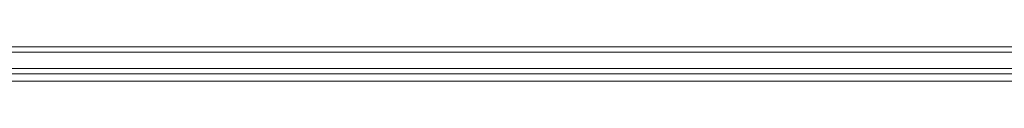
# Model space of a CAD drawing. Header units: inches. Extents: x -93 to 151, y -96 to 115.
# Tile 114 of 126: x 147.8125 to 148.3563, y 7.9893 to 8.0083. Entities that reach past the tile are written whole.
import ezdxf

# ---------------------------------------------------------------- set-up
doc = ezdxf.new("R2010")
doc.units = ezdxf.units.IN
doc.header["$MEASUREMENT"] = 0
doc.layers.add('1_projektowane', color=7, linetype='Continuous', lineweight=5)
doc.layers.add('urzadzenie', color=7, linetype='Continuous', lineweight=5)

# ---------------------------------------------------------------- blocks, each defined once
blk = doc.blocks.new('kdfkdfkf')
at = {"layer": 'urzadzenie', "color": 0, "linetype": 'Continuous'}
for p, q in [((148.71566, 8.0053), (147.56106, 8.0053)), ((147.56299, 8.0083), (148.71565, 8.0083)), ((147.56106, 7.9963), (148.7157, 7.9963)), ((148.71855, 7.9933), (147.56299, 7.9933)), ((148.74824, 7.9893), (147.79792, 7.9893))]:
    blk.add_line(p, q, dxfattribs=at)

msp = doc.modelspace()

# ---------------------------------------------------------------- block references
at = {"layer": '1_projektowane'}
msp.add_blockref('kdfkdfkf', (0, 0), dxfattribs=at)

doc.saveas('drawing.dxf')
